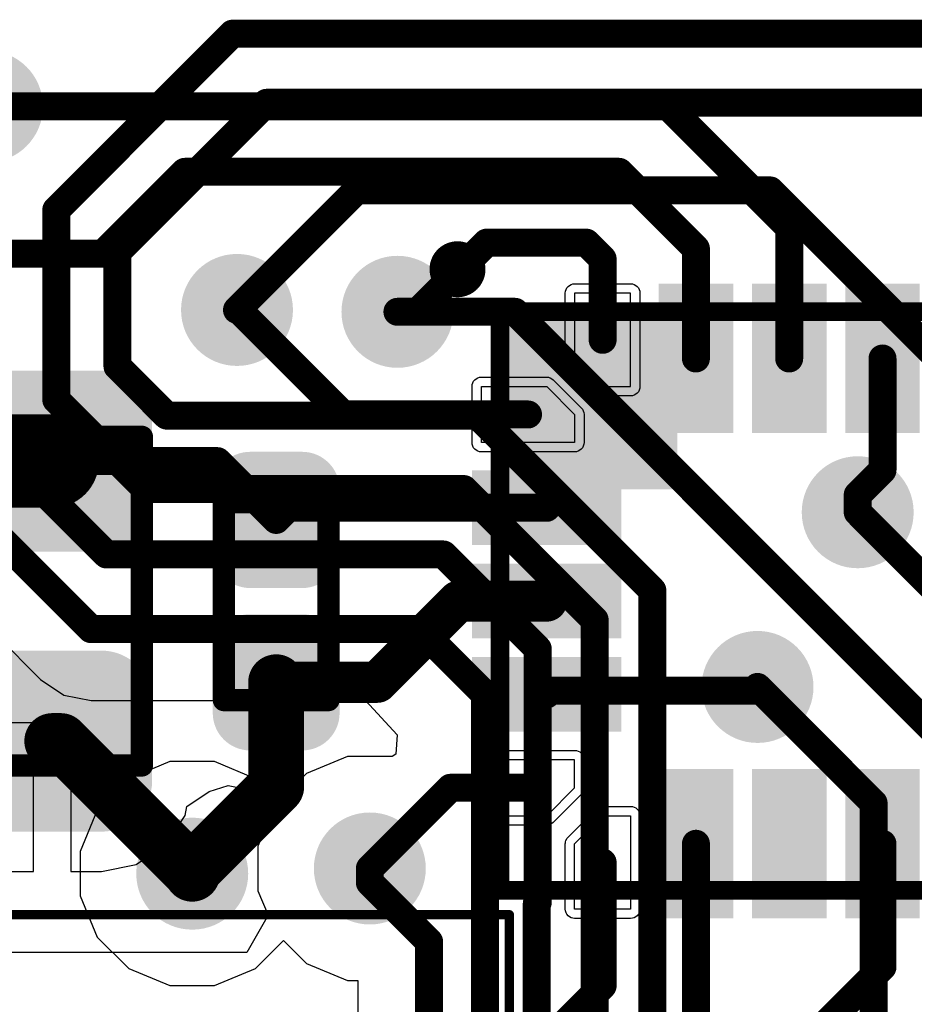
# Model space of a CAD drawing. Header units: inches. Extents: x 0.3 to 40.7, y 0 to 25.4.
# Tile 9 of 13: x 26.7 to 31.5, y 19.7 to 25. Entities that reach past the tile are written whole.
import ezdxf

# ---------------------------------------------------------------- set-up
doc = ezdxf.new("R2010")
doc.units = ezdxf.units.IN
for name, color, linetype in [('BOTTOM', 5, 'Continuous'), ('TOP', 1, 'Continuous'), ('Top Assembly', 56, 'Continuous'), ('Top Overlay', 2, 'Continuous'), ('Top Solder', 216, 'Continuous'), ('Via Holes', 16, 'Continuous')]:
    doc.layers.add(name, color=color, linetype=linetype)

# ---------------------------------------------------------------- blocks, each defined once
blk = doc.blocks.new('CAP_0603_2632')
at = {"layer": 'TOP'}
h = blk.add_hatch(color=1, dxfattribs=at)
edge = h.paths.add_edge_path()
edge.add_arc((-0.5369, -0.2631), 0.2219, 270, 360)
edge.add_line((-0.315, -0.2631), (-0.315, 0.2631))
edge.add_arc((-0.5369, 0.2631), 0.2219, 0, 90)
edge.add_line((-0.5369, 0.485), (-0.9632, 0.485))
edge.add_arc((-0.9632, 0.2631), 0.2219, 90, 180)
edge.add_line((-1.185, 0.2631), (-1.185, -0.2631))
edge.add_arc((-0.9632, -0.2631), 0.2219, 180, 270)
edge.add_line((-0.9632, -0.485), (-0.5369, -0.485))
h = blk.add_hatch(color=1, dxfattribs=at)
edge = h.paths.add_edge_path()
edge.add_arc((0.5369, 0.2631), 0.2219, 90, 180)
edge.add_line((0.315, 0.2631), (0.315, -0.2631))
edge.add_arc((0.5369, -0.2631), 0.2219, 180, 270)
edge.add_line((0.5369, -0.485), (0.9632, -0.485))
edge.add_arc((0.9632, -0.2631), 0.2219, 270, 360)
edge.add_line((1.185, -0.2631), (1.185, 0.2631))
edge.add_arc((0.9632, 0.2631), 0.2219, 0, 90)
edge.add_line((0.9632, 0.485), (0.5369, 0.485))
at = {"layer": 'Top Solder'}
h = blk.add_hatch(color=216, dxfattribs=at)
edge = h.paths.add_edge_path()
edge.add_arc((-0.5369, -0.2631), 0.2719, 270, 360)
edge.add_line((-0.265, -0.2631), (-0.265, 0.2631))
edge.add_arc((-0.5369, 0.2631), 0.2719, 0, 90)
edge.add_line((-0.5369, 0.535), (-0.9632, 0.535))
edge.add_arc((-0.9632, 0.2631), 0.2719, 90, 180)
edge.add_line((-1.235, 0.2631), (-1.235, -0.2631))
edge.add_arc((-0.9632, -0.2631), 0.2719, 180, 270)
edge.add_line((-0.9632, -0.535), (-0.5369, -0.535))
h = blk.add_hatch(color=216, dxfattribs=at)
edge = h.paths.add_edge_path()
edge.add_arc((0.5369, 0.2631), 0.2719, 90, 180)
edge.add_line((0.265, 0.2631), (0.265, -0.2631))
edge.add_arc((0.5369, -0.2631), 0.2719, 180, 270)
edge.add_line((0.5369, -0.535), (0.9632, -0.535))
edge.add_arc((0.9632, -0.2631), 0.2719, 270, 360)
edge.add_line((1.235, -0.2631), (1.235, 0.2631))
edge.add_arc((0.9632, 0.2631), 0.2719, 0, 90)
edge.add_line((0.9632, 0.535), (0.5369, 0.535))
at = {"layer": 'Top Assembly', "const_width": 0.12}
for points in [[(-0.88, 0.48), (0.88, 0.48)], [(-0.88, 0.48), (-0.88, -0.48)], [(0.88, 0.48), (0.88, -0.48)], [(-0.88, -0.48), (0.88, -0.48)]]:
    blk.add_lwpolyline(points, dxfattribs=at)
at = {"layer": 'Top Assembly', "const_width": 0.06}
for points in [[(-0.91, 0.48, 1), (-0.85, 0.48, 1)], [(-0.91, 0.48, 1), (-0.85, 0.48, 1)], [(0.85, 0.48, 1), (0.91, 0.48, 1)], [(0.85, 0.48, 1), (0.91, 0.48, 1)], [(-0.91, -0.48, 1), (-0.85, -0.48, 1)], [(-0.91, -0.48, 1), (-0.85, -0.48, 1)], [(0.85, -0.48, 1), (0.91, -0.48, 1)], [(0.85, -0.48, 1), (0.91, -0.48, 1)]]:
    blk.add_lwpolyline(points, format="xyb", close=True, dxfattribs=at)
blk = doc.blocks.new('CAP_0402_2633')
at = {"layer": 'TOP'}
h = blk.add_hatch(color=1, dxfattribs=at)
edge = h.paths.add_edge_path()
edge.add_arc((-0.2708, -0.1392), 0.1508, 270, 360)
edge.add_line((-0.12, -0.1392), (-0.12, 0.1392))
edge.add_arc((-0.2708, 0.1392), 0.1508, 0, 90)
edge.add_line((-0.2708, 0.29), (-0.5992, 0.29))
edge.add_arc((-0.5992, 0.1392), 0.1508, 90, 180)
edge.add_line((-0.75, 0.1392), (-0.75, -0.1392))
edge.add_arc((-0.5992, -0.1392), 0.1508, 180, 270)
edge.add_line((-0.5992, -0.29), (-0.2708, -0.29))
h = blk.add_hatch(color=1, dxfattribs=at)
edge = h.paths.add_edge_path()
edge.add_arc((0.2708, 0.1392), 0.1508, 90, 180)
edge.add_line((0.12, 0.1392), (0.12, -0.1392))
edge.add_arc((0.2708, -0.1392), 0.1508, 180, 270)
edge.add_line((0.2708, -0.29), (0.5992, -0.29))
edge.add_arc((0.5992, -0.1392), 0.1508, 270, 360)
edge.add_line((0.75, -0.1392), (0.75, 0.1392))
edge.add_arc((0.5992, 0.1392), 0.1508, 0, 90)
edge.add_line((0.5992, 0.29), (0.2708, 0.29))
at = {"layer": 'Top Solder'}
h = blk.add_hatch(color=216, dxfattribs=at)
edge = h.paths.add_edge_path()
edge.add_arc((-0.2708, -0.1392), 0.2008, 270, 360)
edge.add_line((-0.07, -0.1392), (-0.07, 0.1392))
edge.add_arc((-0.2708, 0.1392), 0.2008, 0, 90)
edge.add_line((-0.2708, 0.34), (-0.5992, 0.34))
edge.add_arc((-0.5992, 0.1392), 0.2008, 90, 180)
edge.add_line((-0.8, 0.1392), (-0.8, -0.1392))
edge.add_arc((-0.5992, -0.1392), 0.2008, 180, 270)
edge.add_line((-0.5992, -0.34), (-0.2708, -0.34))
h = blk.add_hatch(color=216, dxfattribs=at)
edge = h.paths.add_edge_path()
edge.add_arc((0.2708, 0.1392), 0.2008, 90, 180)
edge.add_line((0.07, 0.1392), (0.07, -0.1392))
edge.add_arc((0.2708, -0.1392), 0.2008, 180, 270)
edge.add_line((0.2708, -0.34), (0.5992, -0.34))
edge.add_arc((0.5992, -0.1392), 0.2008, 270, 360)
edge.add_line((0.8, -0.1392), (0.8, 0.1392))
edge.add_arc((0.5992, 0.1392), 0.2008, 0, 90)
edge.add_line((0.5992, 0.34), (0.2708, 0.34))
at = {"layer": 'Top Assembly', "const_width": 0.12}
for points in [[(0.53, 0.28), (-0.53, 0.28)], [(-0.53, -0.28), (-0.53, 0.28)], [(0.53, -0.28), (0.53, 0.28)], [(0.53, -0.28), (-0.53, -0.28)]]:
    blk.add_lwpolyline(points, dxfattribs=at)
at = {"layer": 'Top Assembly', "const_width": 0.06}
for points in [[(-0.56, 0.28, 1), (-0.5, 0.28, 1)], [(-0.56, 0.28, 1), (-0.5, 0.28, 1)], [(0.5, 0.28, 1), (0.56, 0.28, 1)], [(0.5, 0.28, 1), (0.56, 0.28, 1)], [(-0.56, -0.28, 1), (-0.5, -0.28, 1)], [(-0.56, -0.28, 1), (-0.5, -0.28, 1)], [(0.5, -0.28, 1), (0.56, -0.28, 1)], [(0.5, -0.28, 1), (0.56, -0.28, 1)]]:
    blk.add_lwpolyline(points, format="xyb", close=True, dxfattribs=at)
blk = doc.blocks.new('UFQFPN20_2640')
at = {"layer": 'TOP'}
for points in [[(-0.65, 1.65), (-0.35, 1.65), (-0.35, 0.95), (-0.65, 0.95)], [(-0.15, 1.65), (0.15, 1.65), (0.15, 0.95), (-0.15, 0.95)], [(0.35, 1.65), (0.65, 1.65), (0.65, 0.95), (0.35, 0.95)], [(-1.65, 0.35), (-1.65, 0.65), (-0.95, 0.65), (-0.95, 0.35)], [(0.95, 0.35), (0.95, 0.65), (1.65, 0.65), (1.65, 0.35)], [(-1.65, -0.15), (-1.65, 0.15), (-0.95, 0.15), (-0.95, -0.15)], [(0.95, -0.15), (0.95, 0.15), (1.65, 0.15), (1.65, -0.15)], [(-1.65, -0.65), (-1.65, -0.35), (-0.95, -0.35), (-0.95, -0.65)], [(0.95, -0.65), (0.95, -0.35), (1.65, -0.35), (1.65, -0.65)], [(-0.65, -0.95), (-0.35, -0.95), (-0.35, -1.65), (-0.65, -1.65)], [(-0.15, -0.95), (0.15, -0.95), (0.15, -1.65), (-0.15, -1.65)], [(0.35, -0.95), (0.65, -0.95), (0.65, -1.65), (0.35, -1.65)]]:
    blk.add_hatch(color=1, dxfattribs=at).paths.add_polyline_path(points)
at = {"layer": 'Top Assembly'}
blk.add_hatch(color=56, dxfattribs=at).paths.add_polyline_path([(-1.5499, 0.5995), (-0.5999, 0.5995), (-0.5999, 1.5495), (-1.5499, 1.5495)])
at = {"layer": 'Top Solder'}
for points in [[(-0.7, 1.7), (-0.3, 1.7), (-0.3, 0.9), (-0.7, 0.9)], [(-0.2, 1.7), (0.2, 1.7), (0.2, 0.9), (-0.2, 0.9)], [(0.3, 1.7), (0.7, 1.7), (0.7, 0.9), (0.3, 0.9)], [(-1.7, 0.3), (-1.7, 0.7), (-0.9, 0.7), (-0.9, 0.3)], [(0.9, 0.3), (0.9, 0.7), (1.7, 0.7), (1.7, 0.3)], [(-1.7, -0.2), (-1.7, 0.2), (-0.9, 0.2), (-0.9, -0.2)], [(0.9, -0.2), (0.9, 0.2), (1.7, 0.2), (1.7, -0.2)], [(-1.7, -0.7), (-1.7, -0.3), (-0.9, -0.3), (-0.9, -0.7)], [(0.9, -0.7), (0.9, -0.3), (1.7, -0.3), (1.7, -0.7)], [(-0.7, -0.9), (-0.3, -0.9), (-0.3, -1.7), (-0.7, -1.7)], [(-0.2, -0.9), (0.2, -0.9), (0.2, -1.7), (-0.2, -1.7)], [(0.3, -0.9), (0.7, -0.9), (0.7, -1.7), (0.3, -1.7)]]:
    blk.add_hatch(color=216, dxfattribs=at).paths.add_polyline_path(points)
at = {"layer": 'TOP'}
for p, q in [((-1.15, 1.65), (-1.15, 1.3)), ((-0.85, 1.65), (-1.15, 1.65)), ((-0.85, 1.15), (-0.85, 1.65)), ((0.85, 1.15), (0.85, 1.65)), ((0.85, 1.65), (1.15, 1.65)), ((1.15, 1.65), (1.15, 1.3)), ((-1.15, 1.3), (-1, 1.15)), ((1.15, 1.3), (1, 1.15)), ((-1.65, 0.85), (-1.65, 1.15)), ((-1.65, 1.15), (-1.3, 1.15)), ((-1.3, 1.15), (-1.15, 1)), ((-1, 1.15), (-0.85, 1.15)), ((1, 1.15), (0.85, 1.15)), ((1.15, 1), (1.3, 1.15)), ((1.3, 1.15), (1.65, 1.15)), ((1.65, 1.15), (1.65, 0.85)), ((-1.15, 1), (-1.15, 0.85)), ((1.15, 0.85), (1.15, 1)), ((-1.15, 0.85), (-1.65, 0.85)), ((1.65, 0.85), (1.15, 0.85)), ((-1.15, -0.85), (-1.65, -0.85)), ((-1.65, -0.85), (-1.65, -1.15)), ((-1.15, -1), (-1.15, -0.85)), ((1.15, -0.85), (1.65, -0.85)), ((1.15, -1), (1.15, -0.85)), ((1.65, -0.85), (1.65, -1.15)), ((-1.3, -1.15), (-1.15, -1)), ((1.3, -1.15), (1.15, -1)), ((-1.65, -1.15), (-1.3, -1.15)), ((-1.15, -1.3), (-1, -1.15)), ((-1, -1.15), (-0.85, -1.15)), ((-0.85, -1.15), (-0.85, -1.65)), ((0.85, -1.65), (0.85, -1.15)), ((0.85, -1.15), (1, -1.15)), ((1, -1.15), (1.15, -1.3)), ((1.65, -1.15), (1.3, -1.15)), ((-1.15, -1.65), (-1.15, -1.3)), ((1.15, -1.3), (1.15, -1.65)), ((-0.85, -1.65), (-1.15, -1.65)), ((1.15, -1.65), (0.85, -1.65))]:
    blk.add_line(p, q, dxfattribs=at)
at = {"layer": 'Top Assembly', "const_width": 0.1}
for points in [[(-1.55, -1.55), (-1.55, 1.55)], [(-1.55, 1.55), (1.55, 1.55)], [(1.55, -1.55), (1.55, 1.55)], [(-1.55, -1.55), (1.55, -1.55)]]:
    blk.add_lwpolyline(points, dxfattribs=at)
at = {"layer": 'Top Assembly', "const_width": 0.05}
for points in [[(-1.575, 1.55, 1), (-1.525, 1.55, 1)], [(-1.575, 1.55, 1), (-1.525, 1.55, 1)], [(1.525, 1.55, 1), (1.575, 1.55, 1)], [(1.525, 1.55, 1), (1.575, 1.55, 1)], [(-1.575, -1.55, 1), (-1.525, -1.55, 1)], [(-1.575, -1.55, 1), (-1.525, -1.55, 1)], [(1.525, -1.55, 1), (1.575, -1.55, 1)], [(1.525, -1.55, 1), (1.575, -1.55, 1)]]:
    blk.add_lwpolyline(points, format="xyb", close=True, dxfattribs=at)
at = {"layer": 'Top Overlay'}
for points, const_width in [([(-1.753, 1.778, 1), (-1.803, 1.778, 1)], 0.25), ([(-1.8655, 1.778, 1), (-1.7405, 1.778, 1)], 0.125), ([(-1.8155, 1.778, 1), (-1.6905, 1.778, 1)], 0.125)]:
    blk.add_lwpolyline(points, format="xyb", close=True, dxfattribs=dict(at, const_width=const_width))
at = {"layer": 'Top Solder'}
for p, q in [((-1.1855, 1.6855), (-1.1779, 1.6918)), ((-1.1779, 1.6918), (-1.1692, 1.6964)), ((-1.1692, 1.6964), (-1.1598, 1.6993)), ((-1.1598, 1.6993), (-1.15, 1.7002)), ((-1.15, 1.7002), (-0.85, 1.7002)), ((-0.85, 1.7002), (-0.8402, 1.6993)), ((-0.8402, 1.6993), (-0.8308, 1.6964)), ((-0.8308, 1.6964), (-0.8221, 1.6918)), ((-0.8221, 1.6918), (-0.8145, 1.6855)), ((0.8145, 1.6855), (0.8221, 1.6918)), ((0.8221, 1.6918), (0.8308, 1.6964)), ((0.8308, 1.6964), (0.8402, 1.6993)), ((0.8402, 1.6993), (0.85, 1.7002)), ((0.85, 1.7002), (1.15, 1.7002)), ((1.15, 1.7002), (1.1598, 1.6993)), ((1.1598, 1.6993), (1.1692, 1.6964)), ((1.1692, 1.6964), (1.1779, 1.6918)), ((1.1779, 1.6918), (1.1855, 1.6855)), ((-1.2002, 1.65), (-1.1993, 1.6598)), ((-1.2002, 1.3), (-1.2002, 1.65)), ((-1.1993, 1.6598), (-1.1964, 1.6692)), ((-1.1964, 1.6692), (-1.1918, 1.6779)), ((-1.1918, 1.6779), (-1.1855, 1.6855)), ((-0.8145, 1.6855), (-0.8082, 1.6779)), ((-0.8082, 1.6779), (-0.8036, 1.6692)), ((-0.8036, 1.6692), (-0.8007, 1.6598)), ((-0.8007, 1.6598), (-0.7998, 1.65)), ((-0.7998, 1.65), (-0.7998, 1.15)), ((0.7998, 1.65), (0.8007, 1.6598)), ((0.7998, 1.15), (0.7998, 1.65)), ((0.8007, 1.6598), (0.8036, 1.6692)), ((0.8036, 1.6692), (0.8082, 1.6779)), ((0.8082, 1.6779), (0.8145, 1.6855)), ((1.1855, 1.6855), (1.1918, 1.6779)), ((1.1918, 1.6779), (1.1964, 1.6692)), ((1.1964, 1.6692), (1.1993, 1.6598)), ((1.1993, 1.6598), (1.2002, 1.65)), ((1.2002, 1.65), (1.2002, 1.3)), ((-1.1998, 1.2951), (-1.2002, 1.3)), ((-1.2002, 1.3), (-1.2002, 1.3)), ((-1.1993, 1.2902), (-1.1998, 1.2951)), ((-1.1971, 1.283), (-1.1993, 1.2902)), ((-1.1964, 1.2808), (-1.1971, 1.283)), ((-1.1918, 1.2721), (-1.1964, 1.2808)), ((-1.1855, 1.2645), (-1.1918, 1.2721)), ((1.1918, 1.2721), (1.1855, 1.2645)), ((1.1964, 1.2808), (1.1918, 1.2721)), ((1.1971, 1.283), (1.1964, 1.2808)), ((1.1993, 1.2902), (1.1971, 1.283)), ((1.1998, 1.2951), (1.1993, 1.2902)), ((1.2002, 1.3), (1.1998, 1.2951)), ((1.2002, 1.3), (1.2002, 1.3)), ((-1.0355, 1.1145), (-1.1855, 1.2645)), ((1.1855, 1.2645), (1.0355, 1.1145)), ((-1.6993, 1.1598), (-1.6964, 1.1692)), ((-1.6964, 1.1692), (-1.6918, 1.1779)), ((-1.6918, 1.1779), (-1.6855, 1.1855)), ((-1.6855, 1.1855), (-1.6779, 1.1918)), ((-1.6779, 1.1918), (-1.6692, 1.1964)), ((-1.6692, 1.1964), (-1.6598, 1.1993)), ((-1.6598, 1.1993), (-1.65, 1.2002)), ((-1.65, 1.2002), (-1.3, 1.2002)), ((-1.3, 1.2002), (-1.2951, 1.1998)), ((-1.3, 1.2002), (-1.3, 1.2002)), ((-1.2951, 1.1998), (-1.2902, 1.1993)), ((-1.2902, 1.1993), (-1.283, 1.1971)), ((-1.283, 1.1971), (-1.2808, 1.1964)), ((-1.2808, 1.1964), (-1.2721, 1.1918)), ((-1.2721, 1.1918), (-1.2645, 1.1855)), ((-1.2645, 1.1855), (-1.1145, 1.0355)), ((1.1145, 1.0355), (1.2645, 1.1855)), ((1.2645, 1.1855), (1.2721, 1.1918)), ((1.2645, 1.1855), (1.2645, 1.1855)), ((1.2721, 1.1918), (1.2808, 1.1964)), ((1.2808, 1.1964), (1.2902, 1.1993)), ((1.2902, 1.1993), (1.3, 1.2002)), ((1.3, 1.2002), (1.65, 1.2002)), ((1.65, 1.2002), (1.6598, 1.1993)), ((1.6598, 1.1993), (1.6692, 1.1964)), ((1.6692, 1.1964), (1.6779, 1.1918)), ((1.6779, 1.1918), (1.6855, 1.1855)), ((1.6855, 1.1855), (1.6918, 1.1779)), ((1.6918, 1.1779), (1.6964, 1.1692)), ((1.6964, 1.1692), (1.6993, 1.1598)), ((-1.7002, 1.15), (-1.6993, 1.1598)), ((-1.7002, 0.85), (-1.7002, 1.15)), ((-1.0279, 1.1082), (-1.0355, 1.1145)), ((-1.0355, 1.1145), (-1.0355, 1.1145)), ((-1.0192, 1.1036), (-1.0279, 1.1082)), ((-0.8221, 1.1082), (-0.8308, 1.1036)), ((-0.8145, 1.1145), (-0.8221, 1.1082)), ((-0.8082, 1.1221), (-0.8145, 1.1145)), ((-0.8036, 1.1308), (-0.8082, 1.1221)), ((-0.8007, 1.1402), (-0.8036, 1.1308)), ((-0.7998, 1.15), (-0.8007, 1.1402)), ((0.8007, 1.1402), (0.7998, 1.15)), ((0.8036, 1.1308), (0.8007, 1.1402)), ((0.8082, 1.1221), (0.8036, 1.1308)), ((0.8145, 1.1145), (0.8082, 1.1221)), ((0.8221, 1.1082), (0.8145, 1.1145)), ((0.8308, 1.1036), (0.8221, 1.1082)), ((1.0279, 1.1082), (1.0192, 1.1036)), ((1.0355, 1.1145), (1.0279, 1.1082)), ((1.0355, 1.1145), (1.0355, 1.1145)), ((1.6993, 1.1598), (1.7002, 1.15)), ((1.7002, 1.15), (1.7002, 0.85)), ((-1.0098, 1.1007), (-1.0192, 1.1036)), ((-1, 1.0998), (-1.0098, 1.1007)), ((-0.85, 1.0998), (-1, 1.0998)), ((-0.8402, 1.1007), (-0.85, 1.0998)), ((-0.8308, 1.1036), (-0.8402, 1.1007)), ((0.8402, 1.1007), (0.8308, 1.1036)), ((0.85, 1.0998), (0.8402, 1.1007)), ((1, 1.0998), (0.85, 1.0998)), ((1.0098, 1.1007), (1, 1.0998)), ((1.0192, 1.1036), (1.0098, 1.1007)), ((-1.1145, 1.0355), (-1.1145, 1.0355)), ((-1.1145, 1.0355), (-1.1082, 1.0279)), ((-1.1082, 1.0279), (-1.1036, 1.0192)), ((-1.1036, 1.0192), (-1.1007, 1.0098)), ((-1.1007, 1.0098), (-1.0998, 1)), ((1.0998, 1), (1.1002, 1.0049)), ((1.1002, 1.0049), (1.1007, 1.0098)), ((1.1007, 1.0098), (1.1029, 1.017)), ((1.1029, 1.017), (1.1036, 1.0192)), ((1.1036, 1.0192), (1.1082, 1.0279)), ((1.1082, 1.0279), (1.1145, 1.0355)), ((-1.0998, 1), (-1.0998, 0.85)), ((1.0998, 0.85), (1.0998, 1)), ((1.0998, 1), (1.0998, 1)), ((-1.6993, 0.8402), (-1.7002, 0.85)), ((-1.0998, 0.85), (-1.1007, 0.8402)), ((1.1007, 0.8402), (1.0998, 0.85)), ((1.7002, 0.85), (1.6993, 0.8402)), ((-1.6964, 0.8308), (-1.6993, 0.8402)), ((-1.6918, 0.8221), (-1.6964, 0.8308)), ((-1.6855, 0.8145), (-1.6918, 0.8221)), ((-1.6779, 0.8082), (-1.6855, 0.8145)), ((-1.6692, 0.8036), (-1.6779, 0.8082)), ((-1.6598, 0.8007), (-1.6692, 0.8036)), ((-1.65, 0.7998), (-1.6598, 0.8007)), ((-1.15, 0.7998), (-1.65, 0.7998)), ((-1.1402, 0.8007), (-1.15, 0.7998)), ((-1.1308, 0.8036), (-1.1402, 0.8007)), ((-1.1221, 0.8082), (-1.1308, 0.8036)), ((-1.1145, 0.8145), (-1.1221, 0.8082)), ((-1.1082, 0.8221), (-1.1145, 0.8145)), ((-1.1036, 0.8308), (-1.1082, 0.8221)), ((-1.1007, 0.8402), (-1.1036, 0.8308)), ((1.1036, 0.8308), (1.1007, 0.8402)), ((1.1082, 0.8221), (1.1036, 0.8308)), ((1.1145, 0.8145), (1.1082, 0.8221)), ((1.1221, 0.8082), (1.1145, 0.8145)), ((1.1308, 0.8036), (1.1221, 0.8082)), ((1.1402, 0.8007), (1.1308, 0.8036)), ((1.15, 0.7998), (1.1402, 0.8007)), ((1.65, 0.7998), (1.15, 0.7998)), ((1.6598, 0.8007), (1.65, 0.7998)), ((1.6692, 0.8036), (1.6598, 0.8007)), ((1.6779, 0.8082), (1.6692, 0.8036)), ((1.6855, 0.8145), (1.6779, 0.8082)), ((1.6918, 0.8221), (1.6855, 0.8145)), ((1.6964, 0.8308), (1.6918, 0.8221)), ((1.6993, 0.8402), (1.6964, 0.8308)), ((-1.7002, -0.85), (-1.6993, -0.8402)), ((-1.6993, -0.8402), (-1.6964, -0.8308)), ((-1.6964, -0.8308), (-1.6918, -0.8221)), ((-1.6918, -0.8221), (-1.6855, -0.8145)), ((-1.6855, -0.8145), (-1.6779, -0.8082)), ((-1.6779, -0.8082), (-1.6692, -0.8036)), ((-1.6692, -0.8036), (-1.6598, -0.8007)), ((-1.6598, -0.8007), (-1.65, -0.7998)), ((-1.65, -0.7998), (-1.15, -0.7998)), ((-1.15, -0.7998), (-1.1402, -0.8007)), ((-1.1402, -0.8007), (-1.1308, -0.8036)), ((-1.1308, -0.8036), (-1.1221, -0.8082)), ((-1.1221, -0.8082), (-1.1145, -0.8145)), ((-1.1145, -0.8145), (-1.1082, -0.8221)), ((-1.1082, -0.8221), (-1.1036, -0.8308)), ((-1.1036, -0.8308), (-1.1007, -0.8402)), ((-1.1007, -0.8402), (-1.0998, -0.85)), ((1.0998, -0.85), (1.1007, -0.8402)), ((1.1007, -0.8402), (1.1036, -0.8308)), ((1.1036, -0.8308), (1.1082, -0.8221)), ((1.1082, -0.8221), (1.1145, -0.8145)), ((1.1145, -0.8145), (1.1221, -0.8082)), ((1.1221, -0.8082), (1.1308, -0.8036)), ((1.1308, -0.8036), (1.1402, -0.8007)), ((1.1402, -0.8007), (1.15, -0.7998)), ((1.15, -0.7998), (1.65, -0.7998)), ((1.65, -0.7998), (1.6598, -0.8007)), ((1.6598, -0.8007), (1.6692, -0.8036)), ((1.6692, -0.8036), (1.6779, -0.8082)), ((1.6779, -0.8082), (1.6855, -0.8145)), ((1.6855, -0.8145), (1.6918, -0.8221)), ((1.6918, -0.8221), (1.6964, -0.8308)), ((1.6964, -0.8308), (1.6993, -0.8402)), ((1.6993, -0.8402), (1.7002, -0.85)), ((-1.7002, -1.15), (-1.7002, -0.85)), ((-1.0998, -0.85), (-1.0998, -1)), ((1.0998, -1), (1.0998, -0.85)), ((1.7002, -0.85), (1.7002, -1.15)), ((-1.0998, -1), (-1.1007, -1.0098)), ((1.1007, -1.0098), (1.0998, -1)), ((-1.1145, -1.0355), (-1.2645, -1.1855)), ((-1.1082, -1.0279), (-1.1145, -1.0355)), ((-1.1145, -1.0355), (-1.1145, -1.0355)), ((-1.1036, -1.0192), (-1.1082, -1.0279)), ((-1.1007, -1.0098), (-1.1036, -1.0192)), ((1.1036, -1.0192), (1.1007, -1.0098)), ((1.1082, -1.0279), (1.1036, -1.0192)), ((1.1145, -1.0355), (1.1082, -1.0279)), ((1.2645, -1.1855), (1.1145, -1.0355)), ((1.1145, -1.0355), (1.1145, -1.0355)), ((-1.0279, -1.1082), (-1.0192, -1.1036)), ((-1.0192, -1.1036), (-1.0098, -1.1007)), ((-1.0098, -1.1007), (-1, -1.0998)), ((-1, -1.0998), (-0.85, -1.0998)), ((-0.85, -1.0998), (-0.8402, -1.1007)), ((-0.8402, -1.1007), (-0.8308, -1.1036)), ((-0.8308, -1.1036), (-0.8221, -1.1082)), ((0.8221, -1.1082), (0.8308, -1.1036)), ((0.8308, -1.1036), (0.8402, -1.1007)), ((0.8402, -1.1007), (0.85, -1.0998)), ((0.85, -1.0998), (1, -1.0998)), ((1, -1.0998), (1.0049, -1.1002)), ((1, -1.0998), (1, -1.0998)), ((1.0049, -1.1002), (1.0098, -1.1007)), ((1.0098, -1.1007), (1.017, -1.1029)), ((1.017, -1.1029), (1.0192, -1.1036)), ((1.0192, -1.1036), (1.0279, -1.1082)), ((-1.6993, -1.1598), (-1.7002, -1.15)), ((-1.6964, -1.1692), (-1.6993, -1.1598)), ((-1.1855, -1.2645), (-1.0355, -1.1145)), ((-1.0355, -1.1145), (-1.0279, -1.1082)), ((-1.0355, -1.1145), (-1.0355, -1.1145)), ((-0.8221, -1.1082), (-0.8145, -1.1145)), ((-0.8145, -1.1145), (-0.8082, -1.1221)), ((-0.8082, -1.1221), (-0.8036, -1.1308)), ((-0.8036, -1.1308), (-0.8007, -1.1402)), ((-0.8007, -1.1402), (-0.7998, -1.15)), ((-0.7998, -1.15), (-0.7998, -1.65)), ((0.7998, -1.15), (0.8007, -1.1402)), ((0.7998, -1.65), (0.7998, -1.15)), ((0.8007, -1.1402), (0.8036, -1.1308)), ((0.8036, -1.1308), (0.8082, -1.1221)), ((0.8082, -1.1221), (0.8145, -1.1145)), ((0.8145, -1.1145), (0.8221, -1.1082)), ((1.0279, -1.1082), (1.0355, -1.1145)), ((1.0355, -1.1145), (1.1855, -1.2645)), ((1.6993, -1.1598), (1.6964, -1.1692)), ((1.7002, -1.15), (1.6993, -1.1598)), ((-1.6918, -1.1779), (-1.6964, -1.1692)), ((-1.6855, -1.1855), (-1.6918, -1.1779)), ((-1.6779, -1.1918), (-1.6855, -1.1855)), ((-1.6692, -1.1964), (-1.6779, -1.1918)), ((-1.6598, -1.1993), (-1.6692, -1.1964)), ((-1.65, -1.2002), (-1.6598, -1.1993)), ((-1.3, -1.2002), (-1.65, -1.2002)), ((-1.2951, -1.1998), (-1.3, -1.2002)), ((-1.3, -1.2002), (-1.3, -1.2002)), ((-1.2902, -1.1993), (-1.2951, -1.1998)), ((-1.283, -1.1971), (-1.2902, -1.1993)), ((-1.2808, -1.1964), (-1.283, -1.1971)), ((-1.2721, -1.1918), (-1.2808, -1.1964)), ((-1.2645, -1.1855), (-1.2721, -1.1918)), ((1.2721, -1.1918), (1.2645, -1.1855)), ((1.2808, -1.1964), (1.2721, -1.1918)), ((1.283, -1.1971), (1.2808, -1.1964)), ((1.2902, -1.1993), (1.283, -1.1971)), ((1.2951, -1.1998), (1.2902, -1.1993)), ((1.3, -1.2002), (1.2951, -1.1998)), ((1.65, -1.2002), (1.3, -1.2002)), ((1.3, -1.2002), (1.3, -1.2002)), ((1.6598, -1.1993), (1.65, -1.2002)), ((1.6692, -1.1964), (1.6598, -1.1993)), ((1.6779, -1.1918), (1.6692, -1.1964)), ((1.6855, -1.1855), (1.6779, -1.1918)), ((1.6918, -1.1779), (1.6855, -1.1855)), ((1.6964, -1.1692), (1.6918, -1.1779)), ((-1.1918, -1.2721), (-1.1855, -1.2645)), ((1.1855, -1.2645), (1.1855, -1.2645)), ((1.1855, -1.2645), (1.1918, -1.2721)), ((-1.2002, -1.3), (-1.1998, -1.2951)), ((-1.2002, -1.65), (-1.2002, -1.3)), ((-1.2002, -1.3), (-1.2002, -1.3)), ((-1.1998, -1.2951), (-1.1993, -1.2902)), ((-1.1993, -1.2902), (-1.1971, -1.283)), ((-1.1971, -1.283), (-1.1964, -1.2808)), ((-1.1964, -1.2808), (-1.1918, -1.2721)), ((1.1918, -1.2721), (1.1964, -1.2808)), ((1.1964, -1.2808), (1.1993, -1.2902)), ((1.1993, -1.2902), (1.2002, -1.3)), ((1.2002, -1.3), (1.2002, -1.65)), ((-1.1993, -1.6598), (-1.2002, -1.65)), ((-1.1964, -1.6692), (-1.1993, -1.6598)), ((-1.1918, -1.6779), (-1.1964, -1.6692)), ((-1.1855, -1.6855), (-1.1918, -1.6779)), ((-1.1779, -1.6918), (-1.1855, -1.6855)), ((-0.8145, -1.6855), (-0.8221, -1.6918)), ((-0.8082, -1.6779), (-0.8145, -1.6855)), ((-0.8036, -1.6692), (-0.8082, -1.6779)), ((-0.8007, -1.6598), (-0.8036, -1.6692)), ((-0.7998, -1.65), (-0.8007, -1.6598)), ((0.8007, -1.6598), (0.7998, -1.65)), ((0.8036, -1.6692), (0.8007, -1.6598)), ((0.8082, -1.6779), (0.8036, -1.6692)), ((0.8145, -1.6855), (0.8082, -1.6779)), ((0.8221, -1.6918), (0.8145, -1.6855)), ((1.1855, -1.6855), (1.1779, -1.6918)), ((1.1918, -1.6779), (1.1855, -1.6855)), ((1.1964, -1.6692), (1.1918, -1.6779)), ((1.1993, -1.6598), (1.1964, -1.6692)), ((1.2002, -1.65), (1.1993, -1.6598)), ((-1.1692, -1.6964), (-1.1779, -1.6918)), ((-1.1598, -1.6993), (-1.1692, -1.6964)), ((-1.15, -1.7002), (-1.1598, -1.6993)), ((-0.85, -1.7002), (-1.15, -1.7002)), ((-0.8402, -1.6993), (-0.85, -1.7002)), ((-0.8308, -1.6964), (-0.8402, -1.6993)), ((-0.8221, -1.6918), (-0.8308, -1.6964)), ((0.8308, -1.6964), (0.8221, -1.6918)), ((0.8402, -1.6993), (0.8308, -1.6964)), ((0.85, -1.7002), (0.8402, -1.6993)), ((1.15, -1.7002), (0.85, -1.7002)), ((1.1598, -1.6993), (1.15, -1.7002)), ((1.1692, -1.6964), (1.1598, -1.6993)), ((1.1779, -1.6918), (1.1692, -1.6964))]:
    blk.add_line(p, q, dxfattribs=at)
blk = doc.blocks.new('PEC11J_9215F_S0015_2662')
at = {"layer": 'Top Assembly', "const_width": 0.05}
for points in [[(7.5, 8.8), (7.5, -8.8)], [(-7.5, -8.8), (7.5, -8.8)]]:
    blk.add_lwpolyline(points, dxfattribs=at)
at = {"layer": 'Top Assembly', "const_width": 0.025}
blk.add_lwpolyline([(7.4875, -8.8, 1), (7.5125, -8.8, 1)], format="xyb", close=True, dxfattribs=at)
blk.add_lwpolyline([(7.4875, -8.8, 1), (7.5125, -8.8, 1)], format="xyb", close=True, dxfattribs=at)

msp = doc.modelspace()

# ---------------------------------------------------------------- hatches: boundary and pattern name
at = {"layer": 'BOTTOM'}
h = msp.add_hatch(color=5, dxfattribs=at)
edge = h.paths.add_edge_path()
edge.add_arc((26.5, 24.51), 0.3, 0, 360)
h = msp.add_hatch(color=5, dxfattribs=at)
edge = h.paths.add_edge_path()
edge.add_arc((27.84, 23.42), 0.3, 0, 360)
h = msp.add_hatch(color=5, dxfattribs=at)
edge = h.paths.add_edge_path()
edge.add_arc((28.7, 23.41), 0.3, 0, 360)
h = msp.add_hatch(color=5, dxfattribs=at)
edge = h.paths.add_edge_path()
edge.add_arc((31.1672, 22.3362), 0.3, 0, 360)
h = msp.add_hatch(color=5, dxfattribs=at)
edge = h.paths.add_edge_path()
edge.add_arc((30.6302, 21.4003), 0.3, 0, 360)
h = msp.add_hatch(color=5, dxfattribs=at)
edge = h.paths.add_edge_path()
edge.add_arc((27.6, 20.4), 0.3, 0, 360)
h = msp.add_hatch(color=5, dxfattribs=at)
edge = h.paths.add_edge_path()
edge.add_arc((28.552, 20.4277), 0.3, 0, 360)
at = {"layer": 'TOP'}
h = msp.add_hatch(color=1, dxfattribs=at)
edge = h.paths.add_edge_path()
edge.add_arc((26.5, 24.51), 0.3, 0, 360)
h = msp.add_hatch(color=1, dxfattribs=at)
edge = h.paths.add_edge_path()
edge.add_arc((27.84, 23.42), 0.3, 0, 360)
h = msp.add_hatch(color=1, dxfattribs=at)
edge = h.paths.add_edge_path()
edge.add_arc((28.7, 23.41), 0.3, 0, 360)
h = msp.add_hatch(color=1, dxfattribs=at)
edge = h.paths.add_edge_path()
edge.add_arc((31.1672, 22.3362), 0.3, 0, 360)
h = msp.add_hatch(color=1, dxfattribs=at)
edge = h.paths.add_edge_path()
edge.add_arc((30.6302, 21.4003), 0.3, 0, 360)
h = msp.add_hatch(color=1, dxfattribs=at)
edge = h.paths.add_edge_path()
edge.add_arc((27.6, 20.4), 0.3, 0, 360)
h = msp.add_hatch(color=1, dxfattribs=at)
edge = h.paths.add_edge_path()
edge.add_arc((28.552, 20.4277), 0.3, 0, 360)
at = {"layer": 'Via Holes'}
h = msp.add_hatch(color=7, dxfattribs=at)
edge = h.paths.add_edge_path()
edge.add_arc((27.84, 23.42), 0.15, 0, 360)
h = msp.add_hatch(color=7, dxfattribs=at)
edge = h.paths.add_edge_path()
edge.add_arc((28.7, 23.41), 0.15, 0, 360)
h = msp.add_hatch(color=7, dxfattribs=at)
edge = h.paths.add_edge_path()
edge.add_arc((31.1672, 22.3362), 0.15, 0, 360)
h = msp.add_hatch(color=7, dxfattribs=at)
edge = h.paths.add_edge_path()
edge.add_arc((30.6302, 21.4003), 0.15, 0, 360)
h = msp.add_hatch(color=7, dxfattribs=at)
edge = h.paths.add_edge_path()
edge.add_arc((28.552, 20.4277), 0.15, 0, 360)
h = msp.add_hatch(color=7, dxfattribs=at)
edge = h.paths.add_edge_path()
edge.add_arc((27.6, 20.4), 0.15, 0, 360)

# ---------------------------------------------------------------- linework, layer by layer
at = {"layer": 'BOTTOM'}
for p, q in [((25.8678, 22.3591), (26.7872, 21.4397)), ((26.7872, 21.4397), (26.9113, 21.3568)), ((26.9113, 21.3568), (27.0576, 21.3277)), ((27.0576, 21.3277), (28.5279, 21.3277)), ((28.5279, 21.3277), (28.6994, 21.1435)), ((28.6994, 21.1435), (28.6912, 21.041)), ((27.4807, 21), (27.2601, 20.9087)), ((27.7193, 21), (27.4807, 21)), ((27.9399, 20.9087), (27.7193, 21)), ((28.4326, 21.0277), (28.2121, 20.9364)), ((28.6713, 21.0277), (28.4326, 21.0277)), ((28.6912, 21.041), (28.6713, 21.0277)), ((27.2601, 20.9087), (27.0913, 20.7399)), ((28.0621, 20.7864), (27.9399, 20.9087)), ((28.2121, 20.9364), (28.0621, 20.7864)), ((27.0913, 20.7399), (27, 20.5193)), ((27, 20.5193), (27, 20.2807)), ((27, 20.2807), (27.0913, 20.0601)), ((27.0913, 20.0601), (27.2601, 19.8913)), ((27.9399, 19.8913), (28.0899, 20.0413)), ((28.0899, 20.0413), (28.2121, 19.9191)), ((27.2601, 19.8913), (27.4807, 19.8)), ((27.7193, 19.8), (27.9399, 19.8913)), ((28.2121, 19.9191), (28.4326, 19.8278)), ((27.4807, 19.8), (27.7193, 19.8)), ((28.4326, 19.8278), (28.4877, 19.8278)), ((28.4877, 19.8278), (28.4877, 15.5624))]:
    msp.add_line(p, q, dxfattribs=at)
at = {"layer": 'BOTTOM', "const_width": 0.15}
for points in [[(26.8712, 23.9556), (27.8156, 24.9)], [(27.8156, 24.9), (32.5315, 24.9)], [(27.1992, 23.7305), (27.9984, 24.5297)], [(27.9984, 24.5297), (32.0581, 24.5297)], [(27.84, 23.42), (28.4802, 24.0602)], [(28.4802, 24.0602), (30.6981, 24.0602)], [(30.6981, 24.0602), (32.375, 22.3832)], [(26.8712, 22.9388), (26.8712, 23.9556)], [(27.1992, 23.118), (27.1992, 23.7305)], [(28.7, 23.41), (29.3304, 23.41)], [(29.3304, 23.41), (31.7206, 21.0197)], [(27.1992, 23.118), (27.4633, 22.8539)], [(26.8712, 22.9388), (27.3499, 22.4602)], [(27.4633, 22.8539), (29.1296, 22.8539)], [(29.1296, 22.8539), (30.0665, 21.917)], [(26.5159, 22.7348), (27.1407, 22.11)], [(26.1382, 22.6294), (27.0576, 21.71)], [(27.3499, 22.4602), (29.0564, 22.4602)], [(29.0564, 22.4602), (29.7573, 21.7592)], [(31.1672, 22.3362), (31.9976, 21.5057)], [(27.1407, 22.11), (28.9466, 22.11)], [(28.9466, 22.11), (29.452, 21.6046)], [(30.0665, 14.8411), (30.0665, 21.917)], [(29.7573, 14.7586), (29.7573, 21.7592)], [(27.0576, 21.71), (28.8195, 21.71)], [(28.8195, 21.71), (29.17, 21.3594)], [(29.452, 20.2454), (29.452, 21.6046)], [(30.6302, 21.4003), (31.2523, 20.7782)], [(29.17, 13.63), (29.17, 21.3594)], [(31.2523, 18.9479), (31.2523, 20.7782)], [(28.552, 20.3529), (28.552, 20.4277)], [(28.552, 20.3529), (28.87, 20.0349)], [(29.447, 20.2404), (29.452, 20.2454)], [(29.447, 14.153), (29.447, 20.2404)], [(28.87, 12.9805), (28.87, 20.0349)]]:
    msp.add_lwpolyline(points, dxfattribs=at)
at = {"layer": 'BOTTOM', "const_width": 0.075}
for points in [[(27.7781, 24.9, 1), (27.8531, 24.9, 1)], [(27.7781, 24.9, 1), (27.8531, 24.9, 1)], [(27.9609, 24.5297, 1), (28.0359, 24.5297, 1)], [(27.9609, 24.5297, 1), (28.0359, 24.5297, 1)], [(28.4427, 24.0602, 1), (28.5177, 24.0602, 1)], [(28.4427, 24.0602, 1), (28.5177, 24.0602, 1)], [(30.6606, 24.0602, 1), (30.7356, 24.0602, 1)], [(30.6606, 24.0602, 1), (30.7356, 24.0602, 1)], [(26.8337, 23.9556, 1), (26.9087, 23.9556, 1)], [(26.8337, 23.9556, 1), (26.9087, 23.9556, 1)], [(27.1617, 23.7305, 1), (27.2367, 23.7305, 1)], [(27.1617, 23.7305, 1), (27.2367, 23.7305, 1)], [(27.8025, 23.42, 1), (27.8775, 23.42, 1)], [(28.6625, 23.41, 1), (28.7375, 23.41, 1)], [(29.2929, 23.41, 1), (29.3679, 23.41, 1)], [(29.2929, 23.41, 1), (29.3679, 23.41, 1)], [(27.1617, 23.118, 1), (27.2367, 23.118, 1)], [(27.1617, 23.118, 1), (27.2367, 23.118, 1)], [(26.8337, 22.9388, 1), (26.9087, 22.9388, 1)], [(26.8337, 22.9388, 1), (26.9087, 22.9388, 1)], [(27.4258, 22.8539, 1), (27.5008, 22.8539, 1)], [(27.4258, 22.8539, 1), (27.5008, 22.8539, 1)], [(29.0921, 22.8539, 1), (29.1671, 22.8539, 1)], [(29.0921, 22.8539, 1), (29.1671, 22.8539, 1)], [(27.3124, 22.4602, 1), (27.3874, 22.4602, 1)], [(27.3124, 22.4602, 1), (27.3874, 22.4602, 1)], [(29.0188, 22.4602, 1), (29.0939, 22.4602, 1)], [(29.0188, 22.4602, 1), (29.0939, 22.4602, 1)], [(31.1297, 22.3362, 1), (31.2047, 22.3362, 1)], [(27.1032, 22.11, 1), (27.1782, 22.11, 1)], [(27.1032, 22.11, 1), (27.1782, 22.11, 1)], [(28.9091, 22.11, 1), (28.9841, 22.11, 1)], [(28.9091, 22.11, 1), (28.9841, 22.11, 1)], [(30.029, 21.917, 1), (30.104, 21.917, 1)], [(30.029, 21.917, 1), (30.104, 21.917, 1)], [(29.7198, 21.7592, 1), (29.7948, 21.7592, 1)], [(29.7198, 21.7592, 1), (29.7948, 21.7592, 1)], [(27.0201, 21.71, 1), (27.0951, 21.71, 1)], [(27.0201, 21.71, 1), (27.0951, 21.71, 1)], [(28.782, 21.71, 1), (28.857, 21.71, 1)], [(28.782, 21.71, 1), (28.857, 21.71, 1)], [(29.4145, 21.6046, 1), (29.4895, 21.6046, 1)], [(29.4145, 21.6046, 1), (29.4895, 21.6046, 1)], [(30.5927, 21.4003, 1), (30.6677, 21.4003, 1)], [(29.1325, 21.3594, 1), (29.2075, 21.3594, 1)], [(29.1325, 21.3594, 1), (29.2075, 21.3594, 1)], [(31.2148, 20.7782, 1), (31.2898, 20.7782, 1)], [(31.2148, 20.7782, 1), (31.2898, 20.7782, 1)], [(28.5145, 20.4277, 1), (28.5895, 20.4277, 1)], [(28.5145, 20.3529, 1), (28.5895, 20.3529, 1)], [(28.5145, 20.3529, 1), (28.5895, 20.3529, 1)], [(29.4095, 20.2404, 1), (29.4845, 20.2404, 1)], [(29.4095, 20.2404, 1), (29.4845, 20.2404, 1)], [(29.4145, 20.2454, 1), (29.4895, 20.2454, 1)], [(29.4145, 20.2454, 1), (29.4895, 20.2454, 1)], [(28.8325, 20.0349, 1), (28.9075, 20.0349, 1)], [(28.8325, 20.0349, 1), (28.9075, 20.0349, 1)]]:
    msp.add_lwpolyline(points, format="xyb", close=True, dxfattribs=at)
at = {"layer": 'TOP'}
for p, q in [((26.1017, 21.21), (26.85, 21.21)), ((26.85, 21.21), (26.85, 21.11)), ((26.85, 21.11), (26.95, 21.11)), ((26.95, 21.11), (26.95, 20.4117)), ((26.75, 21.01), (26.1017, 21.01)), ((26.75, 20.4117), (26.75, 21.01)), ((27.5712, 20.7604), (27.6916, 20.8393)), ((27.6916, 20.8393), (27.7918, 20.8718)), ((27.7918, 20.8718), (27.8705, 20.8561)), ((27.8705, 20.8561), (27.9512, 20.7509)), ((27.5614, 20.7112), (27.5712, 20.7604)), ((27.9512, 20.7509), (27.9938, 20.6481)), ((27.4563, 20.5538), (27.5614, 20.7112)), ((27.9938, 20.6481), (27.952, 20.5471)), ((27.2989, 20.4486), (27.4563, 20.5538)), ((27.952, 20.5471), (27.952, 20.3084)), ((27.1132, 20.4117), (27.2989, 20.4486)), ((26.5869, 20.4117), (26.75, 20.4117)), ((26.95, 20.4117), (27.1132, 20.4117)), ((27.952, 20.3084), (28.0062, 20.1775)), ((28.0062, 20.1775), (27.8924, 19.9775)), ((27.8924, 19.9775), (25.8235, 19.9775))]:
    msp.add_line(p, q, dxfattribs=at)
for points, const_width in [([(26.5, 24.51), (30.1509, 24.51)], 0.15), ([(30.1509, 24.51), (30.8, 23.8609)], 0.15), ([(27.1222, 23.7217), (27.5604, 24.16)], 0.15), ([(27.5604, 24.16), (29.8883, 24.16)], 0.15), ([(29.8883, 24.16), (30.3, 23.7483)], 0.15), ([(30.8, 23.16), (30.8, 23.8609)], 0.15), ([(28.8075, 23.41), (29.178, 23.7805)], 0.15), ([(29.178, 23.7805), (29.7122, 23.7805)], 0.15), ([(29.7122, 23.7805), (29.8, 23.6927)], 0.15), ([(25.8381, 23.7217), (27.1222, 23.7217)], 0.15), ([(30.3, 23.16), (30.3, 23.7483)], 0.15), ([(29.8, 23.26), (29.8, 23.6927)], 0.15), ([(27.8496, 23.42), (28.4096, 22.86)], 0.15), ([(28.7, 23.41), (28.8075, 23.41)], 0.15), ([(31.3002, 22.5619), (31.3002, 23.1599)], 0.15), ([(28.4096, 22.86), (29.4, 22.86)], 0.15), ([(25.71, 22.61), (26.85, 22.61)], 0.5), ([(26.85, 22.61), (27.735, 22.61)], 0.15), ([(27.735, 22.61), (28.05, 22.295)], 0.15), ([(31.1672, 22.429), (31.3002, 22.5619)], 0.15), ([(31.1672, 22.3362), (31.1672, 22.429)], 0.15), ([(28.05, 22.295), (28.115, 22.36)], 0.15), ([(28.115, 22.36), (29.5, 22.36)], 0.15), ([(28.5918, 21.425), (29.0268, 21.86)], 0.22), ([(29.0268, 21.86), (29.5, 21.86)], 0.22), ([(28.05, 20.866), (28.05, 21.425)], 0.3), ([(28.05, 21.425), (28.5918, 21.425)], 0.22), ([(30.61, 21.3802), (30.6302, 21.4003)], 0.15), ([(29.5, 21.36), (29.5202, 21.3802)], 0.15), ([(29.5202, 21.3802), (30.61, 21.3802)], 0.15), ([(26.85, 21.11), (26.895, 21.11)], 0.3), ([(26.895, 21.11), (27.6, 20.405)], 0.3), ([(27.6, 20.416), (28.05, 20.866)], 0.3), ([(28.552, 20.4277), (28.9842, 20.86)], 0.15), ([(28.9842, 20.86), (29.4, 20.86)], 0.15), ([(30.3, 19.58), (30.3, 20.56)], 0.15), ([(31.3, 19.9), (31.3, 20.56)], 0.15), ([(27.6, 20.405), (27.6, 20.416)], 0.3), ([(27.6, 20.4), (27.6, 20.405)], 0.3), ([(29.8, 19.8), (29.8, 20.46)], 0.15), ([(31, 19.6), (31.3, 19.9)], 0.15), ([(29.5952, 19.5952), (29.8, 19.8)], 0.15)]:
    msp.add_lwpolyline(points, dxfattribs=dict(at, const_width=const_width))
for points, const_width in [([(30.1134, 24.51, 1), (30.1884, 24.51, 1)], 0.075), ([(30.1134, 24.51, 1), (30.1884, 24.51, 1)], 0.075), ([(27.5229, 24.16, 1), (27.5979, 24.16, 1)], 0.075), ([(27.5229, 24.16, 1), (27.5979, 24.16, 1)], 0.075), ([(29.8508, 24.16, 1), (29.9258, 24.16, 1)], 0.075), ([(29.8508, 24.16, 1), (29.9258, 24.16, 1)], 0.075), ([(30.7625, 23.8609, 1), (30.8375, 23.8609, 1)], 0.075), ([(30.7625, 23.8609, 1), (30.8375, 23.8609, 1)], 0.075), ([(29.1405, 23.7805, 1), (29.2155, 23.7805, 1)], 0.075), ([(29.1405, 23.7805, 1), (29.2155, 23.7805, 1)], 0.075), ([(29.6747, 23.7805, 1), (29.7497, 23.7805, 1)], 0.075), ([(29.6747, 23.7805, 1), (29.7497, 23.7805, 1)], 0.075), ([(27.0847, 23.7217, 1), (27.1597, 23.7217, 1)], 0.075), ([(27.0847, 23.7217, 1), (27.1597, 23.7217, 1)], 0.075), ([(30.2625, 23.7483, 1), (30.3375, 23.7483, 1)], 0.075), ([(30.2625, 23.7483, 1), (30.3375, 23.7483, 1)], 0.075), ([(29.7625, 23.6927, 1), (29.8375, 23.6927, 1)], 0.075), ([(29.7625, 23.6927, 1), (29.8375, 23.6927, 1)], 0.075), ([(27.8121, 23.42, 1), (27.8871, 23.42, 1)], 0.075), ([(28.6625, 23.41, 1), (28.7375, 23.41, 1)], 0.075), ([(28.77, 23.41, 1), (28.845, 23.41, 1)], 0.075), ([(28.77, 23.41, 1), (28.845, 23.41, 1)], 0.075), ([(29.7625, 23.26, 1), (29.8375, 23.26, 1)], 0.075), ([(30.2625, 23.16, 1), (30.3375, 23.16, 1)], 0.075), ([(30.7625, 23.16, 1), (30.8375, 23.16, 1)], 0.075), ([(31.2627, 23.1599, 1), (31.3377, 23.1599, 1)], 0.075), ([(28.3721, 22.86, 1), (28.4471, 22.86, 1)], 0.075), ([(28.3721, 22.86, 1), (28.4471, 22.86, 1)], 0.075), ([(29.3625, 22.86, 1), (29.4375, 22.86, 1)], 0.075), ([(26.725, 22.61, 1), (26.975, 22.61, 1)], 0.25), ([(26.8125, 22.61, 1), (26.8875, 22.61, 1)], 0.075), ([(27.6975, 22.61, 1), (27.7725, 22.61, 1)], 0.075), ([(27.6975, 22.61, 1), (27.7725, 22.61, 1)], 0.075), ([(31.2627, 22.5619, 1), (31.3377, 22.5619, 1)], 0.075), ([(31.2627, 22.5619, 1), (31.3377, 22.5619, 1)], 0.075), ([(31.1297, 22.429, 1), (31.2047, 22.429, 1)], 0.075), ([(31.1297, 22.429, 1), (31.2047, 22.429, 1)], 0.075), ([(28.0775, 22.36, 1), (28.1525, 22.36, 1)], 0.075), ([(28.0775, 22.36, 1), (28.1525, 22.36, 1)], 0.075), ([(29.4625, 22.36, 1), (29.5375, 22.36, 1)], 0.075), ([(28.0125, 22.295, 1), (28.0875, 22.295, 1)], 0.075), ([(28.0125, 22.295, 1), (28.0875, 22.295, 1)], 0.075), ([(31.1297, 22.3362, 1), (31.2047, 22.3362, 1)], 0.075), ([(28.9718, 21.86, 1), (29.0818, 21.86, 1)], 0.11), ([(28.9718, 21.86, 1), (29.0818, 21.86, 1)], 0.11), ([(29.445, 21.86, 1), (29.555, 21.86, 1)], 0.11), ([(27.975, 21.425, 1), (28.125, 21.425, 1)], 0.15), ([(27.995, 21.425, 1), (28.105, 21.425, 1)], 0.11), ([(28.5368, 21.425, 1), (28.6468, 21.425, 1)], 0.11), ([(28.5368, 21.425, 1), (28.6468, 21.425, 1)], 0.11), ([(30.5927, 21.4003, 1), (30.6677, 21.4003, 1)], 0.075), ([(29.4625, 21.36, 1), (29.5375, 21.36, 1)], 0.075), ([(29.4827, 21.3802, 1), (29.5577, 21.3802, 1)], 0.075), ([(29.4827, 21.3802, 1), (29.5577, 21.3802, 1)], 0.075), ([(30.5725, 21.3802, 1), (30.6475, 21.3802, 1)], 0.075), ([(30.5725, 21.3802, 1), (30.6475, 21.3802, 1)], 0.075), ([(26.775, 21.11, 1), (26.925, 21.11, 1)], 0.15), ([(26.82, 21.11, 1), (26.97, 21.11, 1)], 0.15), ([(26.82, 21.11, 1), (26.97, 21.11, 1)], 0.15), ([(27.975, 20.866, 1), (28.125, 20.866, 1)], 0.15), ([(27.975, 20.866, 1), (28.125, 20.866, 1)], 0.15), ([(28.9467, 20.86, 1), (29.0217, 20.86, 1)], 0.075), ([(28.9467, 20.86, 1), (29.0217, 20.86, 1)], 0.075), ([(29.3625, 20.86, 1), (29.4375, 20.86, 1)], 0.075), ([(30.2625, 20.56, 1), (30.3375, 20.56, 1)], 0.075), ([(31.2625, 20.56, 1), (31.3375, 20.56, 1)], 0.075), ([(27.525, 20.416, 1), (27.675, 20.416, 1)], 0.15), ([(27.525, 20.416, 1), (27.675, 20.416, 1)], 0.15), ([(27.525, 20.405, 1), (27.675, 20.405, 1)], 0.15), ([(27.525, 20.405, 1), (27.675, 20.405, 1)], 0.15), ([(27.525, 20.405, 1), (27.675, 20.405, 1)], 0.15), ([(27.525, 20.4, 1), (27.675, 20.4, 1)], 0.15), ([(29.7625, 20.46, 1), (29.8375, 20.46, 1)], 0.075), ([(28.5145, 20.4277, 1), (28.5895, 20.4277, 1)], 0.075), ([(31.2625, 19.9, 1), (31.3375, 19.9, 1)], 0.075), ([(31.2625, 19.9, 1), (31.3375, 19.9, 1)], 0.075), ([(29.7625, 19.8, 1), (29.8375, 19.8, 1)], 0.075), ([(29.7625, 19.8, 1), (29.8375, 19.8, 1)], 0.075)]:
    msp.add_lwpolyline(points, format="xyb", close=True, dxfattribs=dict(at, const_width=const_width))

# ---------------------------------------------------------------- block references
msp.add_blockref('UFQFPN20_2640', (30.8, 21.86))
for name, p, rotation in [('CAP_0603_2632', (26.85, 21.86), 90), ('CAP_0402_2633', (28.05, 21.86), 270), ('PEC11J_9215F_S0015_2662', (20.5, 12.68), 90)]:
    msp.add_blockref(name, p, dxfattribs=dict(rotation=rotation))

doc.saveas('drawing.dxf')
